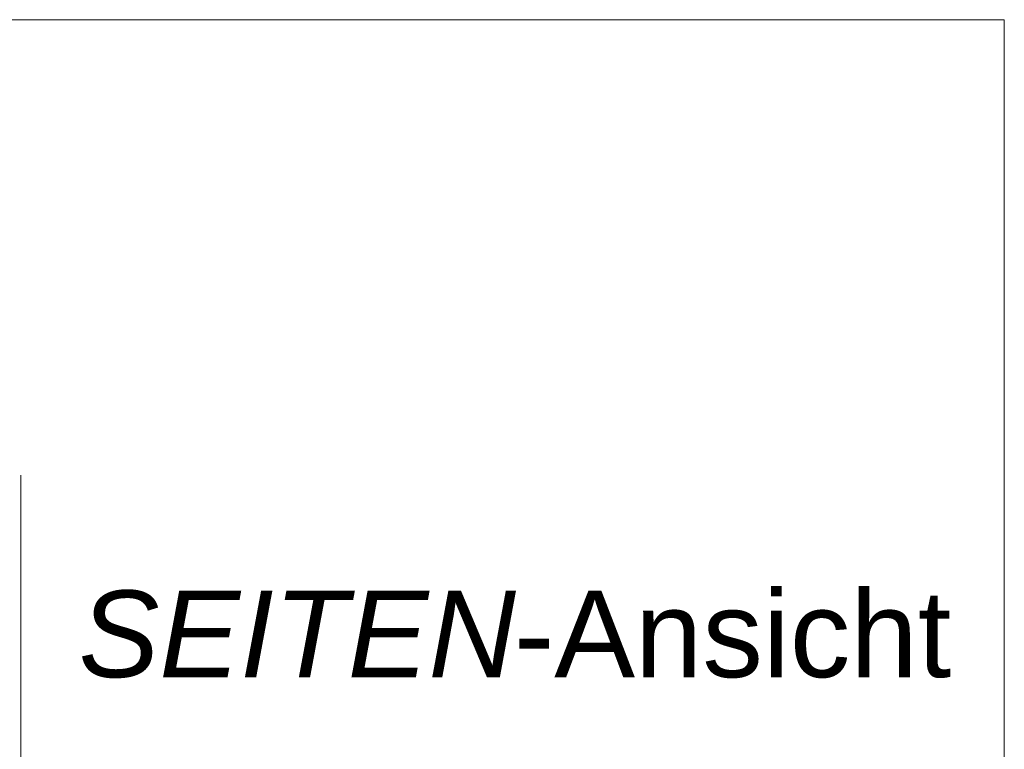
# Model space of a CAD drawing. Extents: x -620 to 3480, y 62 to 1102.
# Tile 252 of 256: x 175 to 191, y 950 to 962. Entities that reach past the tile are written whole.
import ezdxf
from ezdxf.lldxf.tags import DXFTag

# ---------------------------------------------------------------- set-up
doc = ezdxf.new("R2010")
doc.units = 0
doc.layers.get('0').update_dxf_attribs({"lineweight": 13})
doc.layers.add('E_Detail_Beschriftung', color=7, linetype='Continuous', lineweight=13, true_color=0x009900)
doc.layers.add('E_Detail_Linie_Text_Bem', color=7, linetype='Continuous', lineweight=13)
doc.styles.get("Standard").update_dxf_attribs({"font": 'ARIALN.TTF'})
tags = doc.linetypes.add('fein_strichliert-A06G9STX8I', pattern=[4, 1, -2, 1]).pattern_tags.tags
tags[8:9] = [DXFTag(74, 4), DXFTag(75, 0), DXFTag(340, '0'), DXFTag(46, 0.0), DXFTag(50, 0.0), DXFTag(44, 0.0), DXFTag(45, 0.0)]
tags[6:7] = [DXFTag(74, 4), DXFTag(75, 0), DXFTag(340, '0'), DXFTag(46, 0.0), DXFTag(50, 0.0), DXFTag(44, 0.0), DXFTag(45, 0.0)]
tags[4:5] = [DXFTag(74, 4), DXFTag(75, 0), DXFTag(340, '0'), DXFTag(46, 0.0), DXFTag(50, 0.0), DXFTag(44, 0.0), DXFTag(45, 0.0)]

# ---------------------------------------------------------------- blocks, each defined once
blk = doc.blocks.new('Referenz-A06G9STY8I')
at = {"layer": 'E_Detail_Linie_Text_Bem', "linetype": 'fein_strichliert-A06G9STX8I', "ltscale": 0.65}
for p, q in [((190.937, 962.133), (128.168, 962.133)), ((190.937, 900.816), (190.937, 962.133)), ((175.056, 901.898), (175.056, 954.777))]:
    blk.add_line(p, q, dxfattribs=at)
at = {"layer": 'E_Detail_Beschriftung', "linetype": 'Continuous', "lineweight": -2, "ltscale": 0.25, "char_height": 1.4, "attachment_point": 1}
for s, insert in [('{\\fArial|b0|i1;SEITEN}', (175.988, 952.911)), ('{\\fArial;-Ansicht}', (183.018, 952.911))]:
    blk.add_mtext(s, dxfattribs=dict(at, insert=insert))

msp = doc.modelspace()

# ---------------------------------------------------------------- block references
at = {"color": 8, "lineweight": 25, "ltscale": 0.25, "true_color": 0x808080}
msp.add_blockref('Referenz-A06G9STY8I', (0, 0), dxfattribs=at)

doc.saveas('drawing.dxf')
